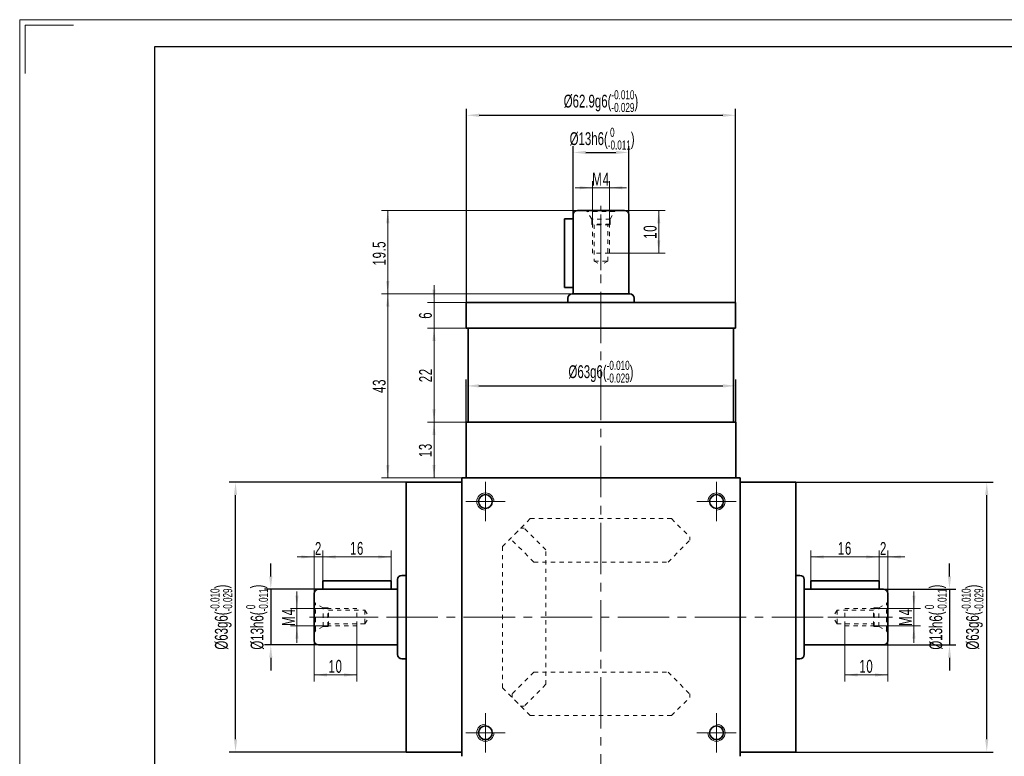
# Model space of a CAD drawing. Header units: millimetres. Extents: x -16 to 515, y 9 to 383.
# Tile 3 of 8: x -14 to 216, y 211 to 383. Entities that reach past the tile are written whole.
import ezdxf

# ---------------------------------------------------------------- set-up
doc = ezdxf.new("R2010")
doc.units = ezdxf.units.MM
doc.header["$PDSIZE"] = -5
doc.linetypes.add('点画线', pattern=[18, 12, -2, 2, -2])
doc.linetypes.add('虚线', pattern=[2, 1, -1])
doc.layers.get('0').update_dxf_attribs({"lineweight": 35})
for name, color, linetype, lineweight in [('中心线层', 1, '点画线', 18), ('图框_外框线', 7, 'Continuous', 18), ('尺寸线层', 3, 'Continuous', 18), ('粗实线层', 7, 'Continuous', 35), ('虚线层_1', 6, '虚线', 18)]:
    doc.layers.add(name, color=color, linetype=linetype, lineweight=lineweight)
doc.styles.add('标准', font='txt', dxfattribs={"width": 0.667})
doc.dimstyles.new('a4-1-1', dxfattribs={"dimtxt": 3, "dimasz": 3, "dimexe": 1.5, "dimexo": 0, "dimgap": 0.5, "dimtad": 1, "dimdec": 3, "dimdsep": 46, "dimtxsty": '标准', "dimblk": '_CAXARROW', "dimcen": 0, "dimdle": 4, "dimazin": 2, "dimtfac": 0.707107, "dimtdec": 3, "dimtix": 1, "dimtmove": 2, "dimatfit": 3, "dimfxl": 0, "dimfrac": 2, "dimtolj": 1, "dimtzin": 0, "dimarcsym": 0})

# ---------------------------------------------------------------- blocks, each defined once
blk = doc.blocks.new('2432g_5')
at = {"layer": '中心线层', "linetype": '点画线', "lineweight": 18}
blk.add_line((13.97, 0), (-1.08, 0), dxfattribs=at)
at = {"layer": '虚线层_1', "linetype": '虚线', "lineweight": 18}
for p, q in [((0, -3.7), (0, 3.7)), ((0, 3.7), (0.29, 3.19)), ((2.1, 2.15), (0.29, 3.19)), ((0.29, -3.19), (0.29, 3.19)), ((3.2, 2.15), (2.1, 2.15)), ((2.1, -2.15), (2.1, 2.15)), ((3.35, 2), (3.2, 2.15)), ((3.2, -2.15), (3.2, 2.15)), ((10, 2), (3.35, 2)), ((3.35, -2), (3.35, 2)), ((3.35, 1.6), (11.85, 1.6)), ((10, -2), (10, 2)), ((11.85, 1.6), (11.85, -1.6)), ((11.85, 1.6), (12.77, 0)), ((11.85, -1.6), (12.77, 0)), ((2.1, -2.15), (0.29, -3.19)), ((3.2, -2.15), (2.1, -2.15)), ((3.35, -2), (3.2, -2.15)), ((11.85, -1.6), (3.35, -1.6)), ((10, -2), (3.35, -2)), ((0, -3.7), (0.29, -3.19))]:
    blk.add_line(p, q, dxfattribs=at)
blk = doc.blocks.new('*X2')
at = {"layer": '尺寸线层', "linetype": 'Continuous'}
for points in [[(51.16, 245.54), (51.54, 248.54), (50.79, 248.54)], [(51.16, 241.54), (51.54, 238.54), (50.79, 238.54)]]:
    blk.add_hatch(color=0, dxfattribs=at).paths.add_polyline_path(points, flags=0)
at = {"layer": '尺寸线层', "color": 0, "linetype": 'Continuous'}
for p, q in [((51.16, 249.54), (51.16, 237.54)), ((58.54, 245.54), (49.66, 245.54)), ((58.54, 241.54), (49.66, 241.54))]:
    blk.add_line(p, q, dxfattribs=at)
at = {"layer": '尺寸线层', "color": 0, "insert": (49.18, 243.54), "char_height": 3, "width": 6, "attachment_point": 5, "rotation": 90, "line_spacing_factor": 1.15057, "style": '标准'}
blk.add_mtext('\\T1.1;M4', dxfattribs=at)
blk = doc.blocks.new('_CAXARROW')
blk.add_hatch(color=0).paths.add_polyline_path([(0, 0), (-1, 0.125), (-1, -0.125)], flags=0)
blk = doc.blocks.new('*X3')
at = {"layer": '尺寸线层', "linetype": 'Continuous'}
for points in [[(55.19, 230.04), (58.19, 230.42), (58.19, 229.67)], [(65.19, 230.04), (62.19, 230.42), (62.19, 229.67)]]:
    blk.add_hatch(color=0, dxfattribs=at).paths.add_polyline_path(points, flags=0)
at = {"layer": '尺寸线层', "color": 0, "linetype": 'Continuous'}
for p, q in [((65.19, 241.54), (65.19, 228.54)), ((55.19, 238.04), (55.19, 228.54)), ((55.19, 230.04), (65.19, 230.04))]:
    blk.add_line(p, q, dxfattribs=at)
at = {"layer": '尺寸线层', "color": 0, "insert": (60.19, 232.03), "char_height": 3, "width": 6, "attachment_point": 5, "line_spacing_factor": 1.15057, "style": '标准'}
blk.add_mtext('\\T1.1;10', dxfattribs=at)
blk = doc.blocks.new('*X4')
at = {"layer": 'Defpoints', "color": 0}
for p in [(56.19, 250.04), (45.06, 237.04), (56.19, 237.04)]:
    blk.add_point(p, dxfattribs=at)
at = {"layer": '尺寸线层', "color": 0, "lineweight": -2}
for p, q in [((45.06, 253.04), (45.06, 256.04)), ((56.19, 250.04), (43.56, 250.04)), ((45.06, 250.04), (45.06, 237.04)), ((56.19, 237.04), (43.56, 237.04)), ((45.06, 234.04), (45.06, 231.04))]:
    blk.add_line(p, q, dxfattribs=at)
at = {"layer": '尺寸线层', "color": 0, "lineweight": -2, "xscale": 3, "yscale": 3, "zscale": 3}
for p, rotation in [((45.06, 250.04), 270), ((45.06, 237.04), 90)]:
    blk.add_blockref('_CAXARROW', p, dxfattribs=dict(at, rotation=rotation))
at = {"layer": '尺寸线层', "color": 0, "insert": (41.85, 243.54), "char_height": 3, "attachment_point": 5, "rotation": 90, "style": '标准'}
blk.add_mtext('{\\A1;\\A1;%%C13h6({\\H0.707107x;\\S 0^ -0.011;})}', dxfattribs=at)
blk = doc.blocks.new('*X6')
at = {"layer": 'Defpoints', "color": 0}
for p in [(36.82, 275.04), (76.69, 275.04), (76.69, 212.04)]:
    blk.add_point(p, dxfattribs=at)
at = {"layer": '尺寸线层', "color": 0, "lineweight": -2}
for p, q in [((76.69, 275.04), (35.32, 275.04)), ((36.82, 215.04), (36.82, 272.04)), ((76.69, 212.04), (35.32, 212.04))]:
    blk.add_line(p, q, dxfattribs=at)
at = {"layer": '尺寸线层', "color": 0, "lineweight": -2, "xscale": 3, "yscale": 3, "zscale": 3}
for p, rotation in [((36.82, 275.04), 90), ((36.82, 212.04), 270)]:
    blk.add_blockref('_CAXARROW', p, dxfattribs=dict(at, rotation=rotation))
at = {"layer": '尺寸线层', "color": 0, "insert": (33.5, 243.54), "char_height": 3, "attachment_point": 5, "rotation": 90, "style": '标准'}
blk.add_mtext('{\\A1;\\A1;%%C63g6({\\H0.707107x;\\S-0.010^ -0.029;})}', dxfattribs=at)
blk = doc.blocks.new('*X8')
at = {"layer": '尺寸线层', "linetype": 'Continuous'}
for points in [[(55.19, 257.59), (52.19, 257.22), (52.19, 257.97)], [(57.19, 257.59), (60.19, 257.22), (60.19, 257.97)]]:
    blk.add_hatch(color=0, dxfattribs=at).paths.add_polyline_path(points, flags=0)
at = {"layer": '尺寸线层', "color": 0, "linetype": 'Continuous'}
for p, q in [((55.19, 249.04), (55.19, 259.09)), ((57.19, 252.04), (57.19, 259.09)), ((61.19, 257.59), (51.19, 257.59))]:
    blk.add_line(p, q, dxfattribs=at)
at = {"layer": '尺寸线层', "color": 0, "insert": (56.19, 259.57), "char_height": 3, "width": 6, "attachment_point": 5, "line_spacing_factor": 1.15057, "style": '标准'}
blk.add_mtext('\\T1.1;2', dxfattribs=at)
blk = doc.blocks.new('*X9')
at = {"layer": '尺寸线层', "linetype": 'Continuous'}
for points in [[(57.19, 257.59), (60.19, 257.97), (60.19, 257.22)], [(73.19, 257.59), (70.19, 257.97), (70.19, 257.22)]]:
    blk.add_hatch(color=0, dxfattribs=at).paths.add_polyline_path(points, flags=0)
at = {"layer": '尺寸线层', "color": 0, "linetype": 'Continuous'}
for p, q in [((57.19, 252.04), (57.19, 259.09)), ((73.19, 252.04), (73.19, 259.09)), ((57.19, 257.59), (73.19, 257.59))]:
    blk.add_line(p, q, dxfattribs=at)
at = {"layer": '尺寸线层', "color": 0, "insert": (65.19, 259.58), "char_height": 3, "width": 6, "attachment_point": 5, "line_spacing_factor": 1.15057, "style": '标准'}
blk.add_mtext('\\T1.1;16', dxfattribs=at)
blk = doc.blocks.new('*X10')
at = {"layer": '尺寸线层', "linetype": 'Continuous'}
for points in [[(187.19, 257.59), (184.19, 257.97), (184.19, 257.22)], [(189.19, 257.59), (192.19, 257.97), (192.19, 257.22)]]:
    blk.add_hatch(color=0, dxfattribs=at).paths.add_polyline_path(points, flags=0)
at = {"layer": '尺寸线层', "color": 0, "linetype": 'Continuous'}
for p, q in [((187.19, 252.04), (187.19, 259.09)), ((189.19, 249.04), (189.19, 259.09)), ((183.19, 257.59), (193.19, 257.59))]:
    blk.add_line(p, q, dxfattribs=at)
at = {"layer": '尺寸线层', "color": 0, "insert": (188.19, 259.57), "char_height": 3, "width": 6, "attachment_point": 5, "line_spacing_factor": 1.15057, "style": '标准'}
blk.add_mtext('\\T1.1;2', dxfattribs=at)
blk = doc.blocks.new('*X11')
at = {"layer": '尺寸线层', "linetype": 'Continuous'}
for points in [[(171.19, 257.59), (174.19, 257.22), (174.19, 257.97)], [(187.19, 257.59), (184.19, 257.22), (184.19, 257.97)]]:
    blk.add_hatch(color=0, dxfattribs=at).paths.add_polyline_path(points, flags=0)
at = {"layer": '尺寸线层', "color": 0, "linetype": 'Continuous'}
for p, q in [((171.19, 252.04), (171.19, 259.09)), ((187.19, 252.04), (187.19, 259.09)), ((187.19, 257.59), (171.19, 257.59))]:
    blk.add_line(p, q, dxfattribs=at)
at = {"layer": '尺寸线层', "color": 0, "insert": (179.19, 259.58), "char_height": 3, "width": 6, "attachment_point": 5, "line_spacing_factor": 1.15057, "style": '标准'}
blk.add_mtext('\\T1.1;16', dxfattribs=at)
blk = doc.blocks.new('*X12')
at = {"layer": '尺寸线层', "linetype": 'Continuous'}
for points in [[(179.19, 230.04), (182.19, 229.67), (182.19, 230.42)], [(189.19, 230.04), (186.19, 229.67), (186.19, 230.42)]]:
    blk.add_hatch(color=0, dxfattribs=at).paths.add_polyline_path(points, flags=0)
at = {"layer": '尺寸线层', "color": 0, "linetype": 'Continuous'}
for p, q in [((179.19, 241.54), (179.19, 228.54)), ((189.19, 238.04), (189.19, 228.54)), ((189.19, 230.04), (179.19, 230.04))]:
    blk.add_line(p, q, dxfattribs=at)
at = {"layer": '尺寸线层', "color": 0, "insert": (184.19, 232.03), "char_height": 3, "width": 6, "attachment_point": 5, "line_spacing_factor": 1.15057, "style": '标准'}
blk.add_mtext('\\T1.1;10', dxfattribs=at)
blk = doc.blocks.new('*X13')
at = {"layer": '尺寸线层', "linetype": 'Continuous'}
for points in [[(195.31, 245.54), (195.68, 248.54), (194.93, 248.54)], [(195.31, 241.54), (195.68, 238.54), (194.93, 238.54)]]:
    blk.add_hatch(color=0, dxfattribs=at).paths.add_polyline_path(points, flags=0)
at = {"layer": '尺寸线层', "color": 0, "linetype": 'Continuous'}
for p, q in [((195.31, 249.54), (195.31, 237.54)), ((185.84, 245.54), (196.81, 245.54)), ((185.84, 241.54), (196.81, 241.54))]:
    blk.add_line(p, q, dxfattribs=at)
at = {"layer": '尺寸线层', "color": 0, "insert": (193.32, 243.54), "char_height": 3, "width": 6, "attachment_point": 5, "rotation": 90, "line_spacing_factor": 1.15057, "style": '标准'}
blk.add_mtext('\\T1.1;M4', dxfattribs=at)
blk = doc.blocks.new('*X14')
at = {"layer": 'Defpoints', "color": 0}
for p in [(188.19, 250.04), (188.19, 237.04), (203.62, 237.04)]:
    blk.add_point(p, dxfattribs=at)
at = {"layer": '尺寸线层', "color": 0, "lineweight": -2}
for p, q in [((203.62, 253.04), (203.62, 256.04)), ((188.19, 250.04), (205.12, 250.04)), ((203.62, 250.04), (203.62, 237.04)), ((188.19, 237.04), (205.12, 237.04)), ((203.62, 234.04), (203.62, 231.04))]:
    blk.add_line(p, q, dxfattribs=at)
at = {"layer": '尺寸线层', "color": 0, "lineweight": -2, "xscale": 3, "yscale": 3, "zscale": 3}
for p, rotation in [((203.62, 250.04), 270), ((203.62, 237.04), 90)]:
    blk.add_blockref('_CAXARROW', p, dxfattribs=dict(at, rotation=rotation))
at = {"layer": '尺寸线层', "color": 0, "insert": (200.41, 243.54), "char_height": 3, "attachment_point": 5, "rotation": 90, "style": '标准'}
blk.add_mtext('{\\A1;\\A1;%%C13h6({\\H0.707107x;\\S 0^ -0.011;})}', dxfattribs=at)
blk = doc.blocks.new('*X16')
at = {"layer": 'Defpoints', "color": 0}
for p in [(167.69, 275.04), (212.32, 275.04), (167.69, 212.04)]:
    blk.add_point(p, dxfattribs=at)
at = {"layer": '尺寸线层', "color": 0, "lineweight": -2}
for p, q in [((167.69, 275.04), (213.82, 275.04)), ((212.32, 215.04), (212.32, 272.04)), ((167.69, 212.04), (213.82, 212.04))]:
    blk.add_line(p, q, dxfattribs=at)
at = {"layer": '尺寸线层', "color": 0, "lineweight": -2, "xscale": 3, "yscale": 3, "zscale": 3}
for p, rotation in [((212.32, 275.04), 90), ((212.32, 212.04), 270)]:
    blk.add_blockref('_CAXARROW', p, dxfattribs=dict(at, rotation=rotation))
at = {"layer": '尺寸线层', "color": 0, "insert": (209, 243.54), "char_height": 3, "attachment_point": 5, "rotation": 90, "style": '标准'}
blk.add_mtext('{\\A1;\\A1;%%C63g6({\\H0.707107x;\\S-0.010^ -0.029;})}', dxfattribs=at)
blk = doc.blocks.new('*X58')
at = {"layer": '尺寸线层', "linetype": 'Continuous'}
for points in [[(135.69, 338.54), (136.06, 335.54), (135.31, 335.54)], [(135.69, 328.54), (136.06, 331.54), (135.31, 331.54)]]:
    blk.add_hatch(color=0, dxfattribs=at).paths.add_polyline_path(points, flags=0)
at = {"layer": '尺寸线层', "color": 0, "linetype": 'Continuous'}
for p, q in [((127.69, 338.54), (137.19, 338.54)), ((135.69, 338.54), (135.69, 328.54)), ((124.19, 328.54), (137.19, 328.54))]:
    blk.add_line(p, q, dxfattribs=at)
at = {"layer": '尺寸线层', "color": 0, "insert": (133.69, 333.54), "char_height": 3, "width": 6, "attachment_point": 5, "rotation": 90, "line_spacing_factor": 1.15057, "style": '标准'}
blk.add_mtext('\\T1.1;10', dxfattribs=at)
blk = doc.blocks.new('*X59')
at = {"layer": 'Defpoints', "color": 0}
for p in [(153.64, 360.74), (90.74, 317.04), (153.64, 317.04)]:
    blk.add_point(p, dxfattribs=at)
at = {"layer": '尺寸线层', "color": 0, "lineweight": -2}
for p, q in [((90.74, 317.04), (90.74, 362.24)), ((153.64, 317.04), (153.64, 362.24)), ((93.74, 360.74), (150.64, 360.74))]:
    blk.add_line(p, q, dxfattribs=at)
at = {"layer": '尺寸线层', "color": 0, "lineweight": -2, "xscale": 3, "yscale": 3, "zscale": 3, "rotation": 180}
blk.add_blockref('_CAXARROW', (90.74, 360.74), dxfattribs=at)
at = {"layer": '尺寸线层', "color": 0, "lineweight": -2, "xscale": 3, "yscale": 3, "zscale": 3}
blk.add_blockref('_CAXARROW', (153.64, 360.74), dxfattribs=at)
at = {"layer": '尺寸线层', "color": 0, "insert": (122.19, 364.05), "char_height": 3, "attachment_point": 5, "style": '标准'}
blk.add_mtext('{\\A1;\\A1;%%C62.9g6({\\H0.707107x;\\S-0.010^ -0.029;})}', dxfattribs=at)
blk = doc.blocks.new('*X61')
at = {"layer": '尺寸线层', "linetype": 'Continuous'}
for points in [[(120.19, 343.82), (117.19, 344.19), (117.19, 343.44)], [(124.19, 343.82), (127.19, 344.19), (127.19, 343.44)]]:
    blk.add_hatch(color=0, dxfattribs=at).paths.add_polyline_path(points, flags=0)
at = {"layer": '尺寸线层', "color": 0, "linetype": 'Continuous'}
for p, q in [((120.19, 335.19), (120.19, 345.32)), ((124.19, 335.19), (124.19, 345.32)), ((116.19, 343.82), (128.19, 343.82))]:
    blk.add_line(p, q, dxfattribs=at)
at = {"layer": '尺寸线层', "color": 0, "insert": (122.19, 345.8), "char_height": 3, "width": 6, "attachment_point": 5, "line_spacing_factor": 1.15057, "style": '标准'}
blk.add_mtext('\\T1.1;M4', dxfattribs=at)
blk = doc.blocks.new('*X62')
at = {"layer": 'Defpoints', "color": 0}
for p in [(128.69, 352.06), (115.69, 337.54), (128.69, 337.54)]:
    blk.add_point(p, dxfattribs=at)
at = {"layer": '尺寸线层', "color": 0, "lineweight": -2}
for p, q in [((115.69, 337.54), (115.69, 353.56)), ((118.69, 352.06), (125.69, 352.06)), ((128.69, 337.54), (128.69, 353.56))]:
    blk.add_line(p, q, dxfattribs=at)
at = {"layer": '尺寸线层', "color": 0, "lineweight": -2, "xscale": 3, "yscale": 3, "zscale": 3, "rotation": 180}
blk.add_blockref('_CAXARROW', (115.69, 352.06), dxfattribs=at)
at = {"layer": '尺寸线层', "color": 0, "lineweight": -2, "xscale": 3, "yscale": 3, "zscale": 3}
blk.add_blockref('_CAXARROW', (128.69, 352.06), dxfattribs=at)
at = {"layer": '尺寸线层', "color": 0, "insert": (122.46, 355.28), "char_height": 3, "attachment_point": 5, "style": '标准'}
blk.add_mtext('{\\A1;\\A1;%%C13h6({\\H0.707107x;\\S 0^ -0.011;})}', dxfattribs=at)
blk = doc.blocks.new('*X64')
at = {"layer": '尺寸线层', "linetype": 'Continuous'}
for points in [[(72.39, 338.54), (72.76, 335.54), (72.01, 335.54)], [(72.39, 319.04), (72.76, 322.04), (72.01, 322.04)]]:
    blk.add_hatch(color=0, dxfattribs=at).paths.add_polyline_path(points, flags=0)
at = {"layer": '尺寸线层', "color": 0, "linetype": 'Continuous'}
for p, q in [((116.69, 338.54), (70.89, 338.54)), ((72.39, 338.54), (72.39, 319.04)), ((115.44, 319.04), (70.89, 319.04))]:
    blk.add_line(p, q, dxfattribs=at)
at = {"layer": '尺寸线层', "color": 0, "insert": (70.39, 328.54), "char_height": 3, "width": 10.8249, "attachment_point": 5, "rotation": 90, "line_spacing_factor": 1.15057, "style": '标准'}
blk.add_mtext('\\T1.1;19.5', dxfattribs=at)
blk = doc.blocks.new('*X65')
at = {"layer": '尺寸线层', "linetype": 'Continuous'}
for points in [[(72.39, 319.04), (72.76, 316.04), (72.01, 316.04)], [(72.39, 276.04), (72.76, 279.04), (72.01, 279.04)]]:
    blk.add_hatch(color=0, dxfattribs=at).paths.add_polyline_path(points, flags=0)
at = {"layer": '尺寸线层', "color": 0, "linetype": 'Continuous'}
for p, q in [((115.44, 319.04), (70.89, 319.04)), ((72.39, 319.04), (72.39, 276.04)), ((89.69, 276.04), (70.89, 276.04))]:
    blk.add_line(p, q, dxfattribs=at)
at = {"layer": '尺寸线层', "color": 0, "insert": (70.4, 297.54), "char_height": 3, "width": 6, "attachment_point": 5, "rotation": 90, "line_spacing_factor": 1.15057, "style": '标准'}
blk.add_mtext('\\T1.1;43', dxfattribs=at)
blk = doc.blocks.new('*X66')
at = {"layer": '尺寸线层', "linetype": 'Continuous'}
for points in [[(83.19, 289.04), (82.81, 286.04), (83.56, 286.04)], [(83.19, 276.04), (82.81, 279.04), (83.56, 279.04)]]:
    blk.add_hatch(color=0, dxfattribs=at).paths.add_polyline_path(points, flags=0)
at = {"layer": '尺寸线层', "color": 0, "linetype": 'Continuous'}
for p, q in [((90.69, 289.04), (81.69, 289.04)), ((83.19, 276.04), (83.19, 289.04)), ((89.69, 276.04), (81.69, 276.04))]:
    blk.add_line(p, q, dxfattribs=at)
at = {"layer": '尺寸线层', "color": 0, "insert": (81.19, 282.54), "char_height": 3, "width": 6, "attachment_point": 5, "rotation": 90, "line_spacing_factor": 1.15057, "style": '标准'}
blk.add_mtext('\\T1.1;13', dxfattribs=at)
blk = doc.blocks.new('*X67')
at = {"layer": '尺寸线层', "linetype": 'Continuous'}
for points in [[(83.19, 311.04), (82.81, 308.04), (83.56, 308.04)], [(83.19, 289.04), (82.81, 292.04), (83.56, 292.04)]]:
    blk.add_hatch(color=0, dxfattribs=at).paths.add_polyline_path(points, flags=0)
at = {"layer": '尺寸线层', "color": 0, "linetype": 'Continuous'}
for p, q in [((90.74, 311.04), (81.69, 311.04)), ((83.19, 289.04), (83.19, 311.04)), ((90.69, 289.04), (81.69, 289.04))]:
    blk.add_line(p, q, dxfattribs=at)
at = {"layer": '尺寸线层', "color": 0, "insert": (81.2, 300.04), "char_height": 3, "width": 6, "attachment_point": 5, "rotation": 90, "line_spacing_factor": 1.15057, "style": '标准'}
blk.add_mtext('\\T1.1;22', dxfattribs=at)
blk = doc.blocks.new('*X68')
at = {"layer": '尺寸线层', "linetype": 'Continuous'}
for points in [[(83.19, 317.04), (82.81, 320.04), (83.56, 320.04)], [(83.19, 311.04), (82.81, 308.04), (83.56, 308.04)]]:
    blk.add_hatch(color=0, dxfattribs=at).paths.add_polyline_path(points, flags=0)
at = {"layer": '尺寸线层', "color": 0, "linetype": 'Continuous'}
for p, q in [((83.19, 307.04), (83.19, 321.04)), ((90.74, 317.04), (81.69, 317.04)), ((90.74, 311.04), (81.69, 311.04))]:
    blk.add_line(p, q, dxfattribs=at)
at = {"layer": '尺寸线层', "color": 0, "insert": (81.2, 314.04), "char_height": 3, "width": 6, "attachment_point": 5, "rotation": 90, "line_spacing_factor": 1.15057, "style": '标准'}
blk.add_mtext('\\T1.1;6', dxfattribs=at)
blk = doc.blocks.new('*X69')
at = {"layer": 'Defpoints', "color": 0}
for p in [(153.69, 297.54), (90.69, 289.04), (153.69, 289.04)]:
    blk.add_point(p, dxfattribs=at)
at = {"layer": '尺寸线层', "color": 0, "lineweight": -2}
for p, q in [((90.69, 289.04), (90.69, 299.04)), ((153.69, 289.04), (153.69, 299.04)), ((93.69, 297.54), (150.69, 297.54))]:
    blk.add_line(p, q, dxfattribs=at)
at = {"layer": '尺寸线层', "color": 0, "lineweight": -2, "xscale": 3, "yscale": 3, "zscale": 3, "rotation": 180}
blk.add_blockref('_CAXARROW', (90.69, 297.54), dxfattribs=at)
at = {"layer": '尺寸线层', "color": 0, "lineweight": -2, "xscale": 3, "yscale": 3, "zscale": 3}
blk.add_blockref('_CAXARROW', (153.69, 297.54), dxfattribs=at)
at = {"layer": '尺寸线层', "color": 0, "insert": (122.19, 300.86), "char_height": 3, "attachment_point": 5, "style": '标准'}
blk.add_mtext('{\\A1;\\A1;%%C63g6({\\H0.707107x;\\S-0.010^ -0.029;})}', dxfattribs=at)

msp = doc.modelspace()

# ---------------------------------------------------------------- linework, layer by layer
at = {"layer": '中心线层'}
for p, q in [((122.1853, 145.5419), (122.1853, 339.6169)), ((95.1853, 265.9419), (95.1853, 275.1419)), ((149.1853, 275.1419), (149.1853, 265.9419)), ((90.5853, 270.5419), (99.7853, 270.5419)), ((144.5853, 270.5419), (153.7853, 270.5419)), ((54.1103, 243.5419), (190.2603, 243.5419)), ((95.1853, 211.9419), (95.1853, 221.1419)), ((149.1853, 221.1419), (149.1853, 211.9419)), ((99.7853, 216.5419), (90.5853, 216.5419)), ((153.7853, 216.5419), (144.5853, 216.5419))]:
    msp.add_line(p, q, dxfattribs=at)
at = {"layer": '图框_外框线', "color": 3}
msp.add_lwpolyline([(-13.6056, 8.9125), (515.4933, 8.9125), (515.4933, 383.061), (-13.6056, 383.061)], close=True, dxfattribs=at)
msp.add_lwpolyline([(-12.3458, 370.4634), (-12.3458, 381.8013), (-1.008, 381.8013)], dxfattribs=at)
at = {"layer": '图框_外框线', "color": 3, "lineweight": 25}
msp.add_lwpolyline([(17.8884, 15.2113), (509.1945, 15.2113), (509.1945, 376.7622), (17.8884, 376.7622)], close=True, dxfattribs=at)
at = {"layer": '粗实线层'}
for p, q in [((116.6853, 338.5419), (127.6853, 338.5419)), ((115.6853, 336.5419), (113.6853, 336.5419)), ((113.6853, 336.5419), (113.6853, 320.5419)), ((115.6853, 337.5419), (115.6853, 319.0419)), ((128.6853, 337.5419), (128.6853, 319.0419)), ((113.6853, 320.5419), (115.6853, 320.5419)), ((114.4353, 318.0419), (114.4353, 317.0419)), ((115.4353, 319.0419), (128.9353, 319.0419)), ((129.9353, 318.0419), (129.9353, 317.0419)), ((90.7353, 317.0419), (90.7353, 311.0419)), ((90.7353, 317.0419), (153.6353, 317.0419)), ((153.6353, 311.0419), (153.6353, 317.0419)), ((153.6353, 317.0419), (153.6353, 311.0419)), ((90.7353, 311.0419), (153.6353, 311.0419)), ((91.1853, 311.0419), (91.1853, 289.0419)), ((153.1853, 311.0419), (153.1853, 289.0419)), ((153.1853, 311.0419), (153.1853, 289.0419)), ((90.6853, 276.0419), (90.6853, 289.0419)), ((90.6853, 289.0419), (153.6853, 289.0419)), ((153.6853, 289.0419), (153.6853, 276.0419)), ((153.6853, 276.0419), (153.6853, 289.0419)), ((89.6853, 276.0419), (154.6853, 276.0419)), ((89.6853, 211.0419), (89.6853, 276.0419)), ((154.6853, 211.0419), (154.6853, 276.0419)), ((89.6853, 275.0419), (76.6853, 275.0419)), ((76.6853, 275.0419), (76.6853, 212.0419)), ((154.6853, 275.0419), (167.6853, 275.0419)), ((167.6853, 275.0419), (167.6853, 212.0419)), ((75.6853, 253.2919), (76.6853, 253.2919)), ((167.6853, 253.2919), (168.6853, 253.2919)), ((57.1853, 250.0419), (57.1853, 252.0419)), ((57.1853, 252.0419), (73.1853, 252.0419)), ((73.1853, 252.0419), (73.1853, 250.0419)), ((74.6853, 252.2919), (74.6853, 234.7919)), ((169.6853, 252.2919), (169.6853, 234.7919)), ((187.1853, 252.0419), (171.1853, 252.0419)), ((171.1853, 252.0419), (171.1853, 250.0419)), ((187.1853, 250.0419), (187.1853, 252.0419)), ((55.1853, 249.0419), (55.1853, 238.0419)), ((74.6853, 250.0419), (56.1853, 250.0419)), ((169.6853, 250.0419), (188.1853, 250.0419)), ((189.1853, 249.0419), (189.1853, 238.0419)), ((74.6853, 237.0419), (56.1853, 237.0419)), ((169.6853, 237.0419), (188.1853, 237.0419)), ((75.6853, 233.7919), (76.6853, 233.7919)), ((167.6853, 233.7919), (168.6853, 233.7919)), ((89.6853, 212.0419), (76.6853, 212.0419)), ((154.6853, 212.0419), (167.6853, 212.0419))]:
    msp.add_line(p, q, dxfattribs=at)
for centre in [(95.1853, 270.5419), (149.1853, 270.5419), (95.1853, 216.5419), (149.1853, 216.5419)]:
    msp.add_circle(centre, 1.6, dxfattribs=at)
for centre, start, end in [((116.6853, 337.5419), 90, 180), ((127.6853, 337.5419), 0, 90), ((115.4353, 318.0419), 90, 180), ((128.9353, 318.0419), 0, 90), ((75.6853, 252.2919), 90, 180), ((168.6853, 252.2919), 360, 90), ((56.1853, 249.0419), 90, 180), ((188.1853, 249.0419), 0, 90), ((56.1853, 238.0419), 180, 270), ((188.1853, 238.0419), 270, 0), ((75.6853, 234.7919), 180, 270), ((168.6853, 234.7919), 270, 0)]:
    msp.add_arc(centre, 1, start, end, dxfattribs=at)
at = {"layer": '粗实线层', "lineweight": 18}
for centre, start, end in [((95.1853, 270.5419), 0, 270), ((149.1853, 270.5419), 270, 180), ((95.1853, 216.5419), 90, 360), ((149.1853, 216.5419), 180, 90)]:
    msp.add_arc(centre, 2, start, end, dxfattribs=at)
at = {"layer": '虚线层_1', "linetype": '虚线', "lineweight": 18}
for p, q in [((105.6853, 266.5419), (101.4153, 262.2719)), ((105.6853, 266.5419), (138.6853, 266.5419)), ((138.6853, 266.5419), (142.9553, 262.2719)), ((99.1853, 260.0419), (103.4553, 264.3119)), ((103.4553, 264.3119), (104.2437, 264.3119)), ((109.3253, 259.2303), (104.2437, 264.3119)), ((142.9553, 262.2719), (142.9553, 261.4834)), ((99.1853, 227.0419), (99.1853, 260.0419)), ((106.4969, 256.4019), (101.4153, 261.4834)), ((137.8737, 256.4019), (142.9553, 261.4834)), ((109.3253, 227.8534), (109.3253, 259.2303)), ((106.4969, 256.4019), (137.8737, 256.4019)), ((106.4969, 230.6819), (101.4153, 225.6003)), ((106.4969, 230.6819), (137.8737, 230.6819)), ((137.8737, 230.6819), (142.9553, 225.6003)), ((109.3253, 227.8534), (104.2437, 222.7719)), ((99.1853, 227.0419), (103.4553, 222.7719)), ((101.4153, 224.8119), (101.4153, 225.6003)), ((142.9553, 224.8119), (142.9553, 225.6003)), ((105.6853, 220.5419), (101.4153, 224.8119)), ((138.6853, 220.5419), (142.9553, 224.8119)), ((103.4553, 222.7719), (104.2437, 222.7719)), ((105.6853, 220.5419), (138.6853, 220.5419))]:
    msp.add_line(p, q, dxfattribs=at)

# ---------------------------------------------------------------- block references
at = {"layer": '粗实线层', "xscale": -0.9999999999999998, "rotation": 90}
msp.add_blockref('2432g_5', (122.1853, 338.5419), dxfattribs=at)
at = {"layer": '粗实线层'}
msp.add_blockref('2432g_5', (55.1853, 243.5419), dxfattribs=at)
at = {"layer": '粗实线层', "xscale": -0.9999999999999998}
msp.add_blockref('2432g_5', (189.1853, 243.5419), dxfattribs=at)

# ---------------------------------------------------------------- dimensions: what is measured, and where the dimension line sits
at = {"layer": '尺寸线层'}
for base, p1, p2, text, picture, middle in [((153.6353, 360.735), (90.7353, 317.0419), (153.6353, 317.0419), '{\\A1;\\A1;%%C62.9g6({\\H0.707107x;\\S-0.010^ -0.029;})}', '*X59', (122.1853, 364.0538)), ((153.6853, 297.5419), (90.6853, 289.0419), (153.6853, 289.0419), '{\\A1;\\A1;%%C63g6({\\H0.707107x;\\S-0.010^ -0.029;})}', '*X69', (122.1853, 300.8606))]:
    dim = msp.add_linear_dim(base=base, p1=p1, p2=p2, text=text, dimstyle='a4-1-1', override={"dimpost": '%%C<>', "dimsah": 1, "dimtp": -0.01, "dimtm": 0.029, "dimtdec": 3, "dimtfill": 1, "dimtolj": 0, "dimtzin": 8}, dxfattribs=at)
    dim.commit()
    dim.dimension.update_dxf_attribs({"geometry": picture, "text_midpoint": middle})
dim = msp.add_linear_dim(base=(128.6853, 352.0565), p1=(115.6853, 337.5419), p2=(128.6853, 337.5419), text='{\\A1;\\A1;%%C13h6({\\H0.707107x;\\S 0^ -0.011;})}', dimstyle='a4-1-1', override={"dimpost": '%%C<>', "dimsah": 1, "dimtp": 0, "dimtm": 0.011, "dimtdec": 3, "dimtfill": 1, "dimtolj": 0, "dimtzin": 8}, dxfattribs=at)
dim.commit()
dim.dimension.update_dxf_attribs({"geometry": '*X62', "text_midpoint": (122.4611, 355.2757), "dimtype": 160})
for base, p1, p2, override, picture, middle in [((124.1853, 343.816), (120.1853, 335.1919), (124.1853, 335.1919), {"dimpost": 'M<>', "dimsah": 1, "dimtfac": 1, "dimtfill": 1, "dimtzin": 0}, '*X61', (122.1853, 345.7992)), ((55.1853, 257.5903), (57.1853, 252.0419), (55.1853, 249.0419), {"dimsah": 1, "dimtfill": 1, "dimtzin": 0}, '*X8', (56.1853, 259.5735)), ((73.1853, 257.5903), (57.1853, 252.0419), (73.1853, 252.0419), {"dimsah": 1, "dimtfill": 1, "dimtzin": 0}, '*X9', (65.1853, 259.5819)), ((171.1853, 257.5903), (187.1853, 252.0419), (171.1853, 252.0419), {"dimsah": 1, "dimtfill": 1, "dimtzin": 0}, '*X11', (179.1853, 259.5819)), ((189.1853, 257.5903), (187.1853, 252.0419), (189.1853, 249.0419), {"dimsah": 1, "dimtfill": 1, "dimtzin": 0}, '*X10', (188.1853, 259.5735)), ((65.1853, 230.0413), (55.1853, 238.0419), (65.1853, 241.5419), {"dimsah": 1, "dimtfill": 1, "dimtzin": 0}, '*X3', (60.1853, 232.0329)), ((179.1853, 230.0413), (189.1853, 238.0419), (179.1853, 241.5419), {"dimsah": 1, "dimtfill": 1, "dimtzin": 0}, '*X12', (184.1853, 232.0329))]:
    dim = msp.add_linear_dim(base=base, p1=p1, p2=p2, dimstyle='a4-1-1', override=override, dxfattribs=at)
    dim.commit()
    dim.dimension.update_dxf_attribs({"geometry": picture, "text_midpoint": middle})
dim = msp.add_linear_dim(base=(72.386, 319.0419), p1=(116.6853, 338.5419), p2=(115.4353, 319.0419), angle=270, dimstyle='a4-1-1', override={"dimsah": 1, "dimtfill": 1, "dimtzin": 0}, dxfattribs=at)
dim.commit()
dim.dimension.update_dxf_attribs({"geometry": '*X64', "text_midpoint": (70.3944, 328.5419), "dimtype": 160})
for base, p1, p2, angle, override, picture, middle in [((135.6859, 328.5419), (127.6853, 338.5419), (124.1853, 328.5419), 270, {"dimsah": 1, "dimtfill": 1, "dimtzin": 0}, '*X58', (133.6943, 333.5419)), ((83.1853, 317.0419), (90.7353, 311.0419), (90.7353, 317.0419), 90, {"dimsah": 1, "dimtfill": 1, "dimtzin": 0}, '*X68', (81.2021, 314.0419)), ((72.386, 276.0419), (115.4353, 319.0419), (89.6853, 276.0419), 270, {"dimsah": 1, "dimtfill": 1, "dimtzin": 0}, '*X65', (70.4027, 297.5419)), ((83.1853, 311.0419), (90.6853, 289.0419), (90.7353, 311.0419), 90, {"dimsah": 1, "dimtfill": 1, "dimtzin": 0}, '*X67', (81.2021, 300.0419)), ((83.1853, 289.0419), (89.6853, 276.0419), (90.6853, 289.0419), 90, {"dimsah": 1, "dimtfill": 1, "dimtzin": 0}, '*X66', (81.1937, 282.5419)), ((51.1629, 241.5419), (58.5353, 245.5419), (58.5353, 241.5419), 270, {"dimpost": 'M<>', "dimsah": 1, "dimtfac": 1, "dimtfill": 1, "dimtzin": 0}, '*X2', (49.1797, 243.5419)), ((195.3063, 241.5419), (185.8353, 245.5419), (185.8353, 241.5419), 270, {"dimpost": 'M<>', "dimsah": 1, "dimtfac": 1, "dimtfill": 1, "dimtzin": 0}, '*X13', (193.3231, 243.5419))]:
    dim = msp.add_linear_dim(base=base, p1=p1, p2=p2, angle=angle, dimstyle='a4-1-1', override=override, dxfattribs=at)
    dim.commit()
    dim.dimension.update_dxf_attribs({"geometry": picture, "text_midpoint": middle})
for base, p1, p2, angle, text, override, picture, middle in [((36.816, 275.0419), (76.6853, 212.0419), (76.6853, 275.0419), 90, '{\\A1;\\A1;%%C63g6({\\H0.707107x;\\S-0.010^ -0.029;})}', {"dimpost": '%%C<>', "dimsah": 1, "dimtp": -0.01, "dimtm": 0.029, "dimtdec": 3, "dimtfill": 1, "dimtolj": 0, "dimtzin": 8}, '*X6', (33.4972, 243.5419)), ((212.318, 275.0419), (167.6853, 212.0419), (167.6853, 275.0419), 90, '{\\A1;\\A1;%%C63g6({\\H0.707107x;\\S-0.010^ -0.029;})}', {"dimpost": '%%C<>', "dimsah": 1, "dimtp": -0.01, "dimtm": 0.029, "dimtdec": 3, "dimtfill": 1, "dimtolj": 0, "dimtzin": 8}, '*X16', (208.9992, 243.5419)), ((45.0554, 237.0419), (56.1853, 250.0419), (56.1853, 237.0419), 270, '{\\A1;\\A1;%%C13h6({\\H0.707107x;\\S 0^ -0.011;})}', {"dimpost": '%%C<>', "dimsah": 1, "dimtp": 0, "dimtm": 0.011, "dimtdec": 3, "dimtfill": 1, "dimtolj": 0, "dimtzin": 8}, '*X4', (41.8456, 243.5419)), ((203.6222, 237.0419), (188.1853, 250.0419), (188.1853, 237.0419), 270, '{\\A1;\\A1;%%C13h6({\\H0.707107x;\\S 0^ -0.011;})}', {"dimpost": '%%C<>', "dimsah": 1, "dimtp": 0, "dimtm": 0.011, "dimtdec": 3, "dimtfill": 1, "dimtolj": 0, "dimtzin": 8}, '*X14', (200.4124, 243.5419))]:
    dim = msp.add_linear_dim(base=base, p1=p1, p2=p2, angle=angle, text=text, dimstyle='a4-1-1', override=override, dxfattribs=at)
    dim.commit()
    dim.dimension.update_dxf_attribs({"geometry": picture, "text_midpoint": middle})

doc.saveas('drawing.dxf')
